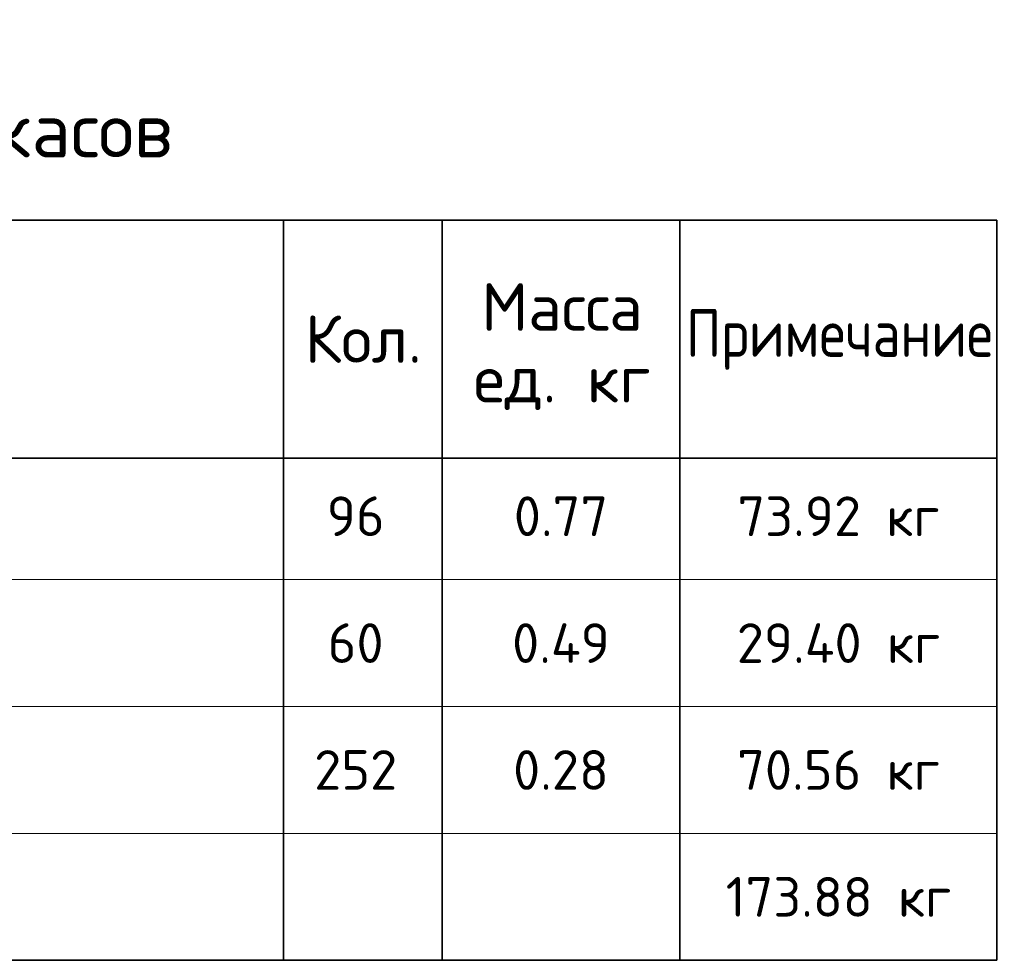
# Model space of a CAD drawing. Header units: metres. Extents: x -38 to 86, y -15 to 21.
# Tile 103 of 103: x 80.22 to 86.43, y 10.57 to 16.5. Entities that reach past the tile are written whole.
import ezdxf

# ---------------------------------------------------------------- set-up
doc = ezdxf.new("R2010")
doc.units = ezdxf.units.M
doc.styles.add('ARIAL', font='arial.ttf')
doc.styles.add('ISOCPEUR', font='txt')

msp = doc.modelspace()

# ---------------------------------------------------------------- linework, layer by layer
at = {"color": 7, "linetype": 'Continuous', "lineweight": 35, "transparency": 33554687}
for p, q in [((86.3869, 15.2385), (67.8869, 15.2385)), ((81.8869, 15.2385), (81.8869, 13.7385)), ((82.8869, 15.2385), (82.8869, 13.7385)), ((84.3869, 15.2385), (84.3869, 13.7385)), ((86.3869, 15.2385), (86.3869, 13.7385)), ((86.3869, 13.7385), (67.8869, 13.7385)), ((81.8869, 13.7715), (81.8869, 12.9715)), ((82.8869, 13.7715), (82.8869, 12.9715)), ((84.3869, 13.7715), (84.3869, 12.9715)), ((86.3869, 13.7715), (86.3869, 12.9715)), ((81.8869, 12.9715), (81.8869, 12.1715)), ((82.8869, 12.9715), (82.8869, 12.1715)), ((84.3869, 12.9715), (84.3869, 12.1715)), ((86.3869, 12.9715), (86.3869, 12.1715)), ((81.8869, 12.1715), (81.8869, 11.3715)), ((82.8869, 12.1715), (82.8869, 11.3715)), ((84.3869, 12.1715), (84.3869, 11.3715)), ((86.3869, 12.1715), (86.3869, 11.3715)), ((81.8869, 11.3715), (81.8869, 10.5715)), ((82.8869, 11.3715), (82.8869, 10.5715)), ((84.3869, 11.3715), (84.3869, 10.5715)), ((86.3869, 10.5715), (86.3869, 11.3715)), ((67.8869, 10.5715), (86.3869, 10.5715))]:
    msp.add_line(p, q, dxfattribs=at)
at = {"color": 7, "linetype": 'Continuous', "lineweight": 13, "transparency": 33554687}
for p, q in [((67.8869, 12.9715), (86.3869, 12.9715)), ((67.8869, 12.1715), (86.3869, 12.1715)), ((67.8869, 11.3715), (86.3869, 11.3715))]:
    msp.add_line(p, q, dxfattribs=at)

# ---------------------------------------------------------------- texts
at = {"color": 7, "linetype": 'Continuous', "lineweight": 35, "transparency": 33554687, "style": 'ISOCPEUR'}
for s, insert, char_height, width, attachment_point in [('\\A1;{\\fISOCPEUR|i0|b0;\\H0.350000;\\W1.000000;\\C7;Спецификация арматурных каркасов}\\P', (77.1369, 15.5385), 0.35, 8.363517, 8), ('\\A1;{\\fISOCPEUR|i0|b0;\\H0.300000;\\W1.000000;\\C7;Кол.}\\P', (82.3902, 14.4885), 0.3, 0.888889, 5), ('\\A1;{\\fISOCPEUR|i0|b0;\\H0.300000;\\W0.833333;\\C7;Примечание}\\P', (85.3937, 14.4855), 0.3, 1.946667, 5), ('\\A1;{\\fISOCPEUR|i0|b0;\\H0.250000;\\W1.000000;\\C7;73.92 кг}\\P', (85.3869, 13.3715), 0.25, 1.395283, 5), ('\\A1;{\\fISOCPEUR|i0|b0;\\H0.250000;\\W1.000000;\\C7;29.40 кг}\\P', (85.3869, 12.5715), 0.25, 1.42037, 5), ('\\A1;{\\fISOCPEUR|i0|b0;\\H0.250000;\\W1.000000;\\C7;70.56 кг}\\P', (85.3869, 11.7715), 0.25, 1.395283, 5), ('\\A1;{\\fISOCPEUR|i0|b0;\\H0.250000;\\W1.000000;\\C7;173.88 кг}\\P', (85.3869, 10.9715), 0.25, 1.516667, 5)]:
    msp.add_mtext(s, dxfattribs=dict(at, insert=insert, char_height=char_height, width=width, attachment_point=attachment_point))
at = {"color": 7, "linetype": 'Continuous', "lineweight": 35, "transparency": 33554687, "insert": (83.6436, 14.8408), "char_height": 0.3, "width": 1.244513, "attachment_point": 2, "line_spacing_factor": 0.903614, "style": 'ARIAL'}
msp.add_mtext('\\A1;{\\fISOCPEUR|i0|b0;\\H0.300000;\\W1.000000;\\C7;Масса}\\P{\\fISOCPEUR|i0|b0;\\H0.300000;\\W1.000000;\\C7;ед. кг}\\P', dxfattribs=at)
at = {"color": 7, "linetype": 'Continuous', "lineweight": 13, "transparency": 33554687, "char_height": 0.25, "attachment_point": 5, "style": 'ISOCPEUR'}
for s, insert, width in [('\\A1;{\\fISOCPEUR|i0|b0;\\H0.250000;\\W1.000000;\\C7;96}\\P', (82.3419, 13.3715), 0.459375), ('\\A1;{\\fISOCPEUR|i0|b0;\\H0.250000;\\W1.000000;\\C7;0.77}\\P', (83.6369, 13.3715), 0.715385), ('\\A1;{\\fISOCPEUR|i0|b0;\\H0.250000;\\W1.000000;\\C7;60}\\P', (82.3419, 12.5715), 0.459375), ('\\A1;{\\fISOCPEUR|i0|b0;\\H0.250000;\\W1.000000;\\C7;0.49}\\P', (83.6369, 12.5715), 0.740741), ('\\A1;{\\fISOCPEUR|i0|b0;\\H0.250000;\\W1.000000;\\C7;252}\\P', (82.3419, 11.7715), 0.63913), ('\\A1;{\\fISOCPEUR|i0|b0;\\H0.250000;\\W1.000000;\\C7;0.28}\\P', (83.6369, 11.7715), 0.715385)]:
    msp.add_mtext(s, dxfattribs=dict(at, insert=insert, width=width))

doc.saveas('drawing.dxf')
